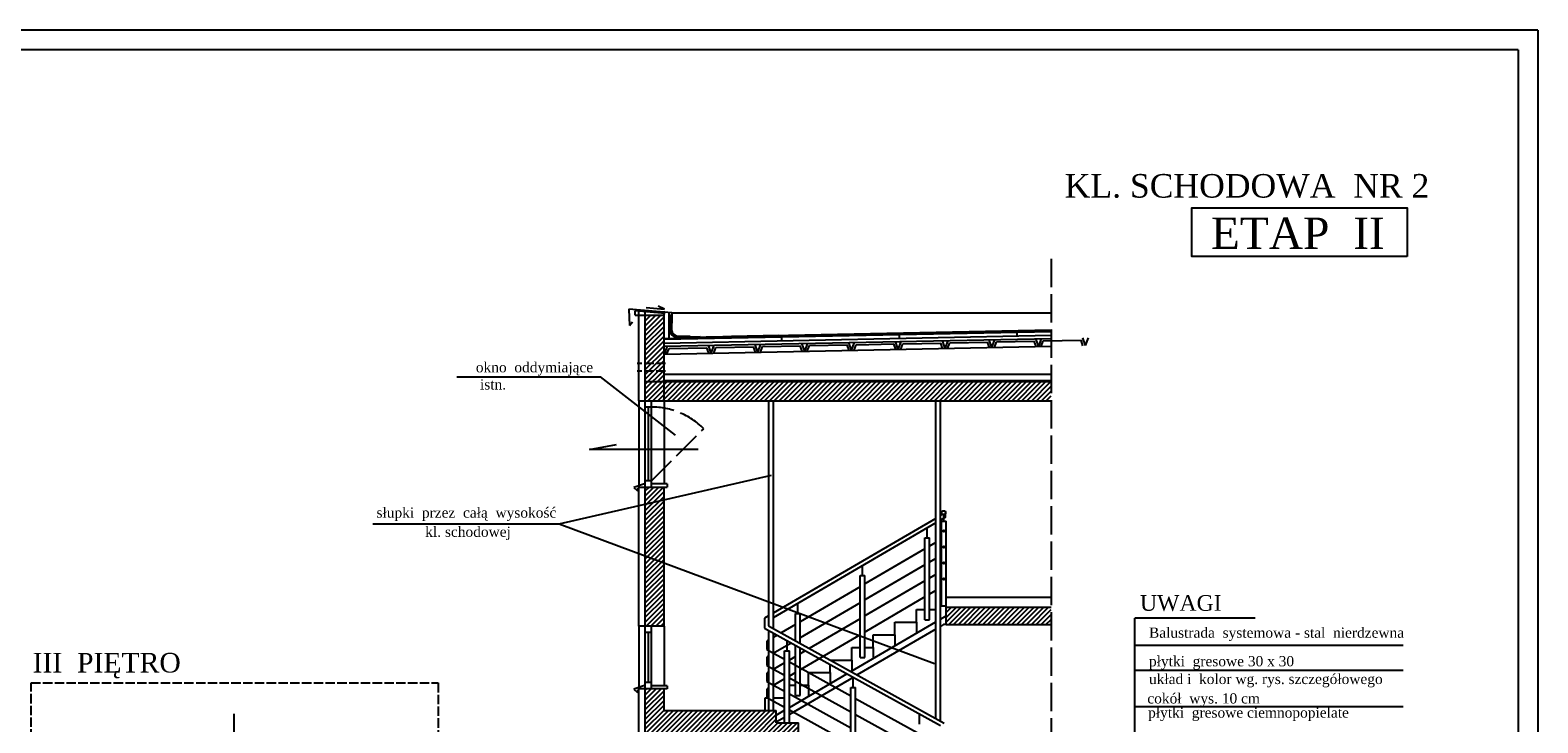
# Model space of a CAD drawing. Extents: x -4334 to 79223, y -1882 to 29514.
# Tile 44 of 60: x 48772 to 50693, y 10165 to 11048. Entities that reach past the tile are written whole.
import ezdxf

# ---------------------------------------------------------------- set-up
doc = ezdxf.new("R2010")
doc.units = 0
doc.header["$MEASUREMENT"] = 0
doc.linetypes.add('ACAD_ISO02W100', pattern=[15, 12, -3])
for name, color, linetype in [('CIENKIE', 251, 'CONTINUOUS'), ('NAPIS', 251, 'CONTINUOUS'), ('PRZERYW', 251, 'ACAD_ISO02W100'), ('SCIANY', 251, 'CONTINUOUS'), ('urzadzenia', 251, 'CONTINUOUS')]:
    doc.layers.add(name, color=color, linetype=linetype)
doc.styles.add('NEWROMAN', font='TIMES.TTF')
pattern_1 = [(45, (18589.071, 16907.7704), (-3.09359217, 3.09359217), [])]

msp = doc.modelspace()

# ---------------------------------------------------------------- hatches: boundary and pattern name
at = {"layer": 'urzadzenia', "ltscale": 3}
h = msp.add_hatch(dxfattribs=at)
h.set_pattern_fill('ANSI31', color=256, scale=35, style=0)
h.set_pattern_definition(pattern_1)
h.paths.add_polyline_path([(49579.93, 10599.6), (49579.93, 10575.6), (50072.98, 10575.6), (50072.98, 10599.6)])
h.paths.add_polyline_path([(49555.93, 10599.6), (49555.93, 10575.6), (49579.93, 10575.6), (49579.93, 10599.6)])
h.paths.add_polyline_path([(49555.93, 10613.22), (49555.93, 10599.6), (49579.93, 10599.6), (49579.93, 10613.22)])
h.paths.add_polyline_path([(49555.93, 10623.22), (49555.93, 10613.22), (49579.93, 10613.22), (49579.93, 10623.22)])
h.paths.add_polyline_path([(49579.93, 10684.58), (49555.93, 10684.58), (49555.93, 10623.22), (49579.93, 10623.22)])
h.paths.add_polyline_path([(49555.93, 10465.6), (49555.93, 10443.89), (49579.93, 10449.39), (49579.93, 10465.6)])
h.paths.add_polyline_path([(49579.93, 10449.39), (49555.93, 10443.89), (49555.93, 10378.06), (49579.93, 10369.12)])
h.paths.add_polyline_path([(49579.93, 10369.12), (49555.93, 10378.06), (49555.93, 10288.6), (49579.93, 10288.6)])
h = msp.add_hatch(dxfattribs=at)
h.set_pattern_fill('ANSI31', color=256, scale=35, style=0)
h.set_pattern_definition(pattern_1)
h.paths.add_polyline_path([(50072.98, 10312.6), (49939.29, 10312.6), (49939.29, 10290.6), (50072.98, 10290.6)])
h.paths.add_polyline_path([(49555.93, 10005.6), (49579.93, 10005.6), (49579.93, 10148.1), (49713.14, 10148.1), (49935.53, 10025.1), (49935.53, 10005.6), (49976.05, 10005.6), (49976.05, 10040.6), (49947.93, 10040.6), (49947.93, 10056.65), (49919.8, 10056.65), (49919.8, 10072.21), (49891.68, 10072.21), (49891.68, 10087.77), (49863.55, 10087.77), (49863.55, 10103.32), (49835.43, 10103.32), (49835.43, 10118.88), (49807.3, 10118.88), (49807.3, 10134.43), (49779.18, 10134.43), (49779.18, 10149.99), (49751.05, 10149.99), (49751.05, 10165.55), (49722.93, 10165.55), (49722.93, 10181.1), (49579.93, 10181.1), (49579.93, 10208.6), (49555.93, 10208.6)])
h.paths.add_polyline_path([(50072.98, 10029.6), (49976.05, 10029.6), (49976.05, 10005.6), (50072.98, 10005.6)])

# ---------------------------------------------------------------- linework, layer by layer
at = {"layer": 'CIENKIE', "ltscale": 3}
for p, q in [((50693.02, 11047.69), (46511.63, 11047.69)), ((50693.02, 11047.69), (50693.02, 8947.69)), ((50668.02, 11022.69), (46711.63, 11022.69)), ((50668.02, 11022.69), (50668.02, 8972.69)), ((49589.89, 10687.82), (49534.89, 10692.24)), ((49534.89, 10692.24), (49535.84, 10671.47)), ((49581.43, 10686.93), (49542.93, 10690.02)), ((49555.93, 10570.6), (49555.93, 10689.58)), ((49556.93, 10694.53), (49580.55, 10692.22)), ((49580.55, 10692.22), (49572.21, 10695.92)), ((49589.89, 10674.53), (49587.32, 10679.41)), ((49589.89, 10687.82), (49589.89, 10674.53)), ((50072.98, 10687.27), (49589.89, 10687.27)), ((49535.84, 10671.47), (49539.89, 10676.26)), ((49579.95, 10654.12), (50072.98, 10663.98)), ((49587.38, 10672.79), (49587.38, 10664.84)), ((49580.05, 10649.12), (50072.98, 10658.98)), ((49580.13, 10645.12), (50072.98, 10654.98)), ((49580.33, 10635.12), (49584.14, 10645.2)), ((49580.33, 10635.12), (50072.98, 10644.98)), ((49583.56, 10635.19), (49586.22, 10642.24)), ((49586.22, 10642.24), (49634.31, 10643.2)), ((49611.66, 10656.48), (49595.56, 10656.48)), ((49636.77, 10636.25), (49634.31, 10643.2)), ((49639.93, 10636.31), (49636.41, 10646.25)), ((49639.93, 10636.31), (49643.74, 10646.39)), ((49643.16, 10636.38), (49645.82, 10643.43)), ((49645.82, 10643.43), (49693.91, 10644.4)), ((49696.37, 10637.44), (49693.91, 10644.4)), ((49699.53, 10637.51), (49696.01, 10647.44)), ((49699.53, 10637.51), (49703.34, 10647.58)), ((49702.76, 10637.57), (49705.42, 10644.63)), ((49705.42, 10644.63), (49753.51, 10645.59)), ((49755.97, 10638.64), (49753.51, 10645.59)), ((49759.13, 10638.7), (49755.61, 10648.63)), ((49759.13, 10638.7), (49762.94, 10648.78)), ((49762.36, 10638.76), (49765.02, 10645.82)), ((49765.02, 10645.82), (49813.11, 10646.78)), ((49815.57, 10639.83), (49813.11, 10646.78)), ((49818.73, 10639.89), (49815.21, 10649.82)), ((49818.73, 10639.89), (49822.54, 10649.97)), ((49821.96, 10639.95), (49824.62, 10647.01)), ((49824.62, 10647.01), (49872.71, 10647.97)), ((49875.17, 10641.02), (49872.71, 10647.97)), ((49878.33, 10641.08), (49874.81, 10651.01)), ((49878.33, 10641.08), (49882.14, 10651.16)), ((49881.56, 10641.15), (49884.22, 10648.2)), ((49884.22, 10648.2), (49932.31, 10649.16)), ((49934.77, 10642.21), (49932.31, 10649.16)), ((49937.93, 10642.27), (49934.41, 10652.21)), ((49937.93, 10642.27), (49941.74, 10652.35)), ((49941.16, 10642.34), (49943.82, 10649.39)), ((49943.82, 10649.39), (49991.91, 10650.36)), ((49994.37, 10643.4), (49991.91, 10650.36)), ((49997.53, 10643.47), (49994.01, 10653.4)), ((49997.53, 10643.47), (50001.34, 10653.54)), ((50000.76, 10643.53), (50003.42, 10650.59)), ((50003.42, 10650.59), (50051.51, 10651.55)), ((50053.97, 10644.6), (50051.51, 10651.55)), ((50057.13, 10644.66), (50053.61, 10654.59)), ((50057.13, 10644.66), (50060.94, 10654.74)), ((50060.36, 10644.72), (50063.02, 10651.78)), ((50063.02, 10651.78), (50111.11, 10652.74)), ((50113.57, 10645.79), (50111.11, 10652.74)), ((50116.73, 10645.85), (50113.21, 10655.78)), ((50116.73, 10645.85), (50120.54, 10655.93)), ((49315.75, 10606.13), (49499.06, 10606.13)), ((49594.52, 10531.63), (49499.06, 10606.13)), ((50072.98, 10599.6), (49555.93, 10599.6)), ((49579.93, 10601.6), (50072.98, 10601.6)), ((49547.93, 10575.6), (49547.93, 10465.6)), ((49555.93, 10005.6), (49555.93, 10570.6)), ((49563.93, 10567.6), (49555.93, 10567.6)), ((49559.93, 10473.6), (49559.93, 10567.6)), ((49563.93, 10465.6), (49563.93, 10575.6)), ((49579.93, 10575.6), (49579.93, 10469.6)), ((49712.93, 10575.6), (49712.93, 10288.86)), ((49718.93, 10575.6), (49718.93, 10285.54)), ((49925.93, 10171.04), (49925.93, 10575.6)), ((49931.93, 10167.73), (49931.93, 10575.6)), ((49484.94, 10513.38), (49519.54, 10520.1)), ((49623.36, 10513.38), (49484.94, 10513.38)), ((49446.5, 10418.85), (49716.59, 10480.67)), ((49556.07, 10470.37), (49541.27, 10465.18)), ((49563.93, 10473.6), (49555.93, 10473.6)), ((49583.93, 10469.6), (49563.93, 10469.6)), ((49583.93, 10469.6), (49583.93, 10465.6)), ((49541.27, 10465.18), (49546.21, 10461.03)), ((49546.21, 10461.03), (49546.72, 10464.41)), ((49936.29, 10422.1), (49936.29, 10430.61)), ((49209.04, 10418.85), (49446.5, 10418.85)), ((49446.5, 10418.85), (49924.3, 10240.76)), ((49933.29, 10422.1), (49939.29, 10422.1)), ((49933.29, 10314.6), (49933.29, 10422.1)), ((49939.29, 10325.6), (49939.29, 10422.1)), ((49933.29, 10325.6), (49931.93, 10325.6)), ((49933.29, 10314.6), (49939.29, 10314.6)), ((49712.93, 10301.47), (49707.93, 10298.55)), ((49707.93, 10298.55), (49707.93, 10285.75)), ((49901.43, 10309.58), (49912.18, 10309.58)), ((49901.43, 10293.52), (49901.43, 10309.58)), ((49918.18, 10309.58), (49925.93, 10309.58)), ((49939.29, 10312.6), (50072.98, 10312.6)), ((50332.91, 10298.75), (50179.66, 10298.75)), ((50179.66, 10089.33), (50179.66, 10298.75)), ((49547.93, 10288.6), (49547.93, 10208.6)), ((49563.93, 10280.6), (49555.93, 10280.6)), ((49559.93, 10216.6), (49559.93, 10280.6)), ((49563.93, 10208.6), (49563.93, 10288.6)), ((49579.93, 10288.6), (49579.93, 10212.6)), ((49707.93, 10285.75), (49931.93, 10161.85)), ((49712.93, 10288.86), (49936.93, 10164.96)), ((49712.93, 10282.98), (49712.93, 10181.1)), ((49718.93, 10279.66), (49718.93, 10181.1)), ((49925.93, 10284.67), (49826, 10226.31)), ((49846.43, 10261.4), (49846.43, 10277.46)), ((49846.43, 10277.46), (49873.93, 10277.46)), ((49873.93, 10277.46), (49873.93, 10293.52)), ((49873.93, 10293.52), (49901.43, 10293.52)), ((49936.09, 10290.6), (49931.93, 10288.17)), ((49939.29, 10290.6), (49936.09, 10290.6)), ((49710.93, 10269.44), (49710.93, 10258.95)), ((49710.93, 10258.95), (49733.55, 10246.44)), ((49733.55, 10257.09), (49739.55, 10257.09)), ((49733.55, 10165.55), (49733.55, 10257.09)), ((49736.55, 10257.09), (49736.55, 10269.91)), ((49739.55, 10165.55), (49739.55, 10257.09)), ((49818.93, 10261.4), (49829.68, 10261.4)), ((49818.93, 10245.34), (49818.93, 10261.4)), ((49835.68, 10261.4), (49846.43, 10261.4)), ((50179.66, 10264.48), (50521.59, 10264.48)), ((49710.93, 10249.03), (49710.93, 10238.54)), ((49710.93, 10238.54), (49733.55, 10226.03)), ((49739.55, 10243.12), (49817.93, 10199.77)), ((49791.43, 10245.34), (49818.93, 10245.34)), ((49791.43, 10229.28), (49791.43, 10239.56)), ((49710.93, 10228.62), (49710.93, 10218.13)), ((49710.93, 10218.13), (49733.55, 10205.62)), ((49820.83, 10223.3), (49739.55, 10175.83)), ((49739.55, 10222.71), (49817.93, 10179.36)), ((49763.93, 10213.22), (49763.93, 10229.28)), ((49763.93, 10229.28), (49791.43, 10229.28)), ((49820.93, 10210.42), (49820.93, 10223.25)), ((50179.66, 10232.31), (50521.59, 10232.31)), ((49556.07, 10213.37), (49541.27, 10208.18)), ((49541.27, 10208.18), (49546.21, 10204.03)), ((49546.21, 10204.03), (49546.72, 10207.41)), ((49563.93, 10216.6), (49555.93, 10216.6)), ((49583.93, 10212.6), (49563.93, 10212.6)), ((49583.93, 10212.6), (49583.93, 10208.6)), ((49710.93, 10208.21), (49710.93, 10197.72)), ((49739.55, 10213.22), (49747.18, 10213.22)), ((49739.55, 10202.3), (49817.93, 10158.95)), ((49753.18, 10213.22), (49763.93, 10213.22)), ((49817.93, 10210.42), (49823.93, 10210.42)), ((49817.93, 10118.88), (49817.93, 10210.42)), ((49823.93, 10118.88), (49823.93, 10210.42)), ((49708.93, 10181.1), (49708.93, 10197.16)), ((49708.93, 10197.16), (49712.93, 10197.16)), ((49710.93, 10197.72), (49733.55, 10185.21)), ((49718.93, 10197.16), (49733.55, 10197.16)), ((49739.55, 10181.89), (49817.93, 10138.54)), ((49823.93, 10196.45), (49902.3, 10153.1)), ((50521.59, 10185.54), (50179.66, 10185.54)), ((49032.1, 10094.36), (49032.1, 10176.87)), ((49733.55, 10172.32), (49722.93, 10166.12)), ((49823.93, 10176.04), (49902.3, 10132.69)), ((49905.3, 10163.75), (49905.3, 10176.58))]:
    msp.add_line(p, q, dxfattribs=at)
at = {"layer": 'CIENKIE'}
msp.add_lwpolyline([(50526.63, 10759.45), (50252.45, 10759.45), (50252.45, 10821.52), (50526.63, 10821.52)], close=True, dxfattribs=at)
at = {"layer": 'CIENKIE', "ltscale": 3}
for centre, radius in [((49936.13, 10433.1), 2.5), ((49936.29, 10409.7), 1), ((49936.29, 10389.29), 1), ((49936.29, 10368.88), 1), ((49936.29, 10348.47), 1)]:
    msp.add_circle(centre, radius, dxfattribs=at)
msp.add_arc((49596.4, 10665.48), 9.04, 175.88893, 264.70739, dxfattribs=at)
at = {"layer": 'PRZERYW', "ltscale": 3}
for p, q in [((50072.98, 10756.3), (50072.98, 9371.09)), ((49563.93, 10473.6), (49630.39, 10540.07))]:
    msp.add_line(p, q, dxfattribs=at)
at = {"layer": 'PRZERYW'}
for p, q in [((49581.73, 10623.22), (49545.49, 10623.22)), ((49581.73, 10613.22), (49545.49, 10613.22)), ((49579.93, 10600.6), (50072.98, 10600.6))]:
    msp.add_line(p, q, dxfattribs=at)
msp.add_lwpolyline([(48773.68, 10216.15), (49292.09, 10216.15), (49292.09, 9425.1), (48773.68, 9425.1)], close=True, dxfattribs=at)
at = {"layer": 'PRZERYW', "ltscale": 3}
msp.add_arc((49563.93, 10473.6), 94, 45, 90, dxfattribs=at)
at = {"layer": 'SCIANY', "ltscale": 3}
for p, q in [((49542.93, 10684.58), (49542.93, 10690.02)), ((49542.93, 10684.58), (49579.93, 10684.58)), ((49547.93, 10575.6), (49547.93, 10689.58)), ((49579.93, 10575.6), (49579.93, 10689.58)), ((49612.96, 10656.68), (50072.98, 10665.88)), ((49879.93, 10655.12), (49879.93, 10660.12)), ((50029.93, 10658.12), (50029.93, 10663.12)), ((49665.65, 10657.83), (49726.28, 10659.05)), ((49729.93, 10652.12), (49729.93, 10657.12)), ((49547.93, 10575.6), (50072.98, 10575.6)), ((49547.93, 10465.6), (49583.93, 10465.6)), ((49547.93, 10288.6), (49547.93, 10465.6)), ((49579.93, 10288.6), (49579.93, 10465.6)), ((49939.29, 10325.6), (50072.98, 10325.6)), ((49939.29, 10290.6), (49939.29, 10325.6)), ((49579.93, 10288.6), (49547.93, 10288.6)), ((49939.29, 10290.6), (50072.98, 10290.6)), ((49583.93, 10208.6), (49547.93, 10208.6)), ((49547.93, 10005.6), (49547.93, 10208.6)), ((49579.93, 10181.1), (49579.93, 10208.6)), ((49579.93, 10181.1), (49722.93, 10181.1)), ((49722.93, 10165.55), (49722.93, 10181.1)), ((49722.93, 10165.55), (49751.05, 10165.55)), ((49751.05, 10149.99), (49751.05, 10165.55))]:
    msp.add_line(p, q, dxfattribs=at)
at = {"layer": 'urzadzenia', "ltscale": 3}
for p, q in [((49586.43, 10654.75), (49586.43, 10686.93)), ((49587.26, 10685.49), (49587.26, 10679.27)), ((49587.26, 10679.27), (49588.24, 10676.87)), ((49588.26, 10685.69), (49588.26, 10679.47)), ((49588.26, 10679.47), (49589.24, 10677.07)), ((49579.93, 10655.12), (50072.98, 10664.98)), ((49579.93, 10654.62), (50072.98, 10664.48)), ((49588.24, 10676.87), (49588.24, 10667.12)), ((49589.24, 10677.07), (49589.24, 10666.21)), ((49596.73, 10657.18), (49612.33, 10657.18)), ((49598.63, 10657.84), (49612.33, 10657.84)), ((49612.33, 10657.84), (49614.18, 10657.18)), ((49612.33, 10657.18), (49613.06, 10656.6)), ((49614.18, 10657.18), (49626.08, 10657.4)), ((49933.63, 10430.36), (49931.93, 10429.36)), ((49933.63, 10430.36), (49933.63, 10433.1)), ((49938.63, 10427.49), (49938.63, 10433.1)), ((49925.93, 10425.86), (49718.93, 10304.97)), ((49925.93, 10420.07), (49718.93, 10299.18)), ((49915.18, 10401.12), (49915.18, 10413.95)), ((49938.63, 10427.49), (49931.93, 10423.57)), ((49912.18, 10401.12), (49918.18, 10401.12)), ((49912.18, 10296.58), (49912.18, 10401.12)), ((49918.18, 10296.58), (49918.18, 10401.12)), ((49925.93, 10395), (49918.18, 10390.47)), ((49912.18, 10386.97), (49835.68, 10342.29)), ((49925.93, 10374.59), (49918.18, 10370.06)), ((49829.68, 10352.94), (49835.68, 10352.94)), ((49829.68, 10248.4), (49829.68, 10352.94)), ((49832.68, 10352.94), (49832.68, 10365.77)), ((49912.18, 10366.56), (49835.68, 10321.88)), ((49835.68, 10248.4), (49835.68, 10352.94)), ((49925.93, 10354.18), (49918.18, 10349.65)), ((49829.68, 10338.79), (49753.18, 10294.11)), ((49912.18, 10346.15), (49835.68, 10301.47)), ((49925.93, 10333.77), (49918.18, 10329.24)), ((49750.18, 10304.76), (49750.18, 10317.59)), ((49829.68, 10318.38), (49753.18, 10273.7)), ((49912.18, 10325.74), (49835.68, 10281.06)), ((49747.18, 10304.76), (49753.18, 10304.76)), ((49747.18, 10269.91), (49747.18, 10304.76)), ((49753.18, 10266.59), (49753.18, 10304.76)), ((49829.68, 10297.97), (49764.87, 10260.12)), ((49912.18, 10296.58), (49918.18, 10296.58)), ((49931.93, 10297.39), (49939.29, 10301.7)), ((49723.81, 10276.96), (49718.93, 10274.11)), ((49747.18, 10290.61), (49728.98, 10279.98)), ((49829.68, 10277.56), (49753.18, 10232.88)), ((49817.89, 10230.8), (49925.93, 10293.89)), ((49873.93, 10277.46), (49873.93, 10263.52)), ((49901.43, 10293.52), (49901.43, 10279.58)), ((49712.93, 10270.61), (49710.93, 10269.44)), ((49741.76, 10267.03), (49718.93, 10253.7)), ((49747.18, 10270.2), (49746.92, 10270.05)), ((49747.18, 10200.22), (49747.18, 10264.04)), ((49753.18, 10200.22), (49753.18, 10260.72)), ((49759.71, 10257.11), (49753.18, 10253.29)), ((49846.43, 10261.4), (49846.43, 10247.46)), ((49712.93, 10250.2), (49710.93, 10249.03)), ((49733.55, 10241.83), (49718.93, 10233.29)), ((49747.18, 10249.79), (49739.55, 10245.34)), ((49818.93, 10245.34), (49818.93, 10231.4)), ((49829.68, 10248.4), (49835.68, 10248.4)), ((49712.93, 10229.79), (49710.93, 10228.62)), ((49733.55, 10221.42), (49718.93, 10212.88)), ((49747.18, 10229.38), (49739.55, 10224.93)), ((49739.55, 10185.05), (49812.72, 10227.78)), ((49791.43, 10229.28), (49791.43, 10215.34)), ((49712.93, 10209.38), (49710.93, 10208.21)), ((49747.18, 10200.22), (49753.18, 10200.22)), ((49763.93, 10213.22), (49763.93, 10199.28)), ((49722.93, 10175.34), (49733.55, 10181.54))]:
    msp.add_line(p, q, dxfattribs=at)
at = {"layer": 'urzadzenia', "ltscale": 15}
msp.add_line((50072.98, 10609.1), (49579.93, 10609.1), dxfattribs=at)
at = {"layer": 'urzadzenia', "ltscale": 3}
for centre, radius, start, end in [((49598.33, 10667.15), 10.09, 179.81816, 279.16218), ((49599.06, 10667.77), 9.94, 188.68529, 272.46441)]:
    msp.add_arc(centre, radius, start, end, dxfattribs=at)

# ---------------------------------------------------------------- texts
at = {"layer": 'NAPIS', "ltscale": 3, "style": 'NEWROMAN'}
for s, height, p in [('KL. SCHODOWA  NR 2', 30, (50090.34, 10834.41)), ('ETAP  II', 40, (50276.49, 10769.01)), ('okno  oddymiające', 13, (49340.16, 10611.83)), ('istn.', 13, (49345.43, 10589.95)), ('słupki  przez  całą  wysokość', 13, (49213.63, 10426.72)), ('kl. schodowej', 13, (49275.69, 10402.29)), ('UWAGI', 20, (50186.19, 10308.06)), ('Balustrada  systemowa - stal  nierdzewna', 13, (50197.65, 10273.78)), (' III  PIĘTRO', 25, (48766.11, 10229.48)), ('płytki  gresowe 30 x 30', 13, (50197.65, 10237.39)), ('układ i  kolor wg. rys. szczegółowego', 13, (50197.65, 10214.78)), ('cokół  wys. 10 cm', 13, (50195.54, 10190.02)), ('płytki  gresowe ciemnopopielate', 13, (50196.58, 10171.97))]:
    msp.add_text(s, height=height, dxfattribs=at).set_placement(p)

doc.saveas('drawing.dxf')
